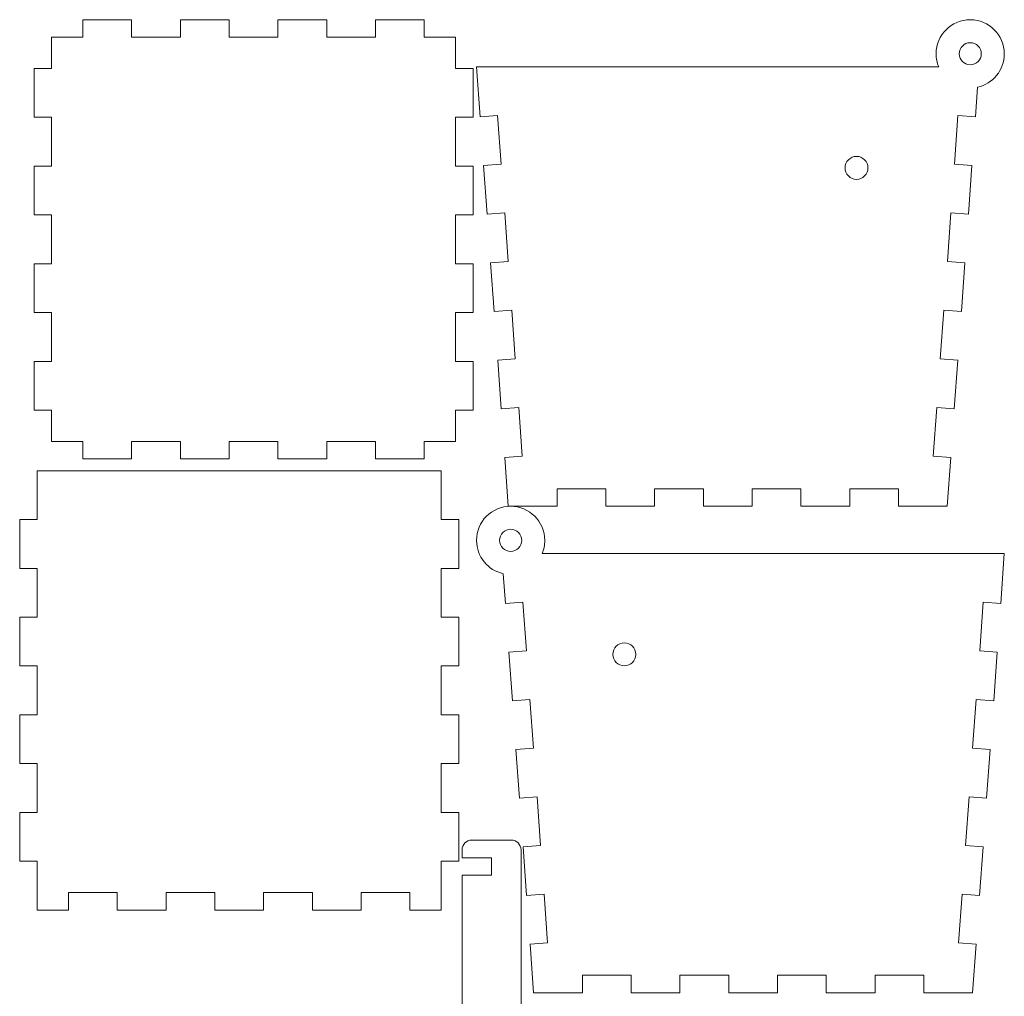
# Model space of a CAD drawing. Header units: centimetres. Extents: x -16.8 to 16.8, y -37.1 to 37.1.
# Tile 4 of 4: x -16.8 to 16.8, y 3.8 to 37.1. Entities that reach past the tile are written whole.
import ezdxf

# ---------------------------------------------------------------- set-up
doc = ezdxf.new("R2010")
doc.units = ezdxf.units.CM
doc.header["$MEASUREMENT"] = 0
doc.layers.add('layer 1', color=7, linetype='Continuous')

msp = doc.modelspace()

# ---------------------------------------------------------------- linework, layer by layer
at = {"layer": 'layer 1', "color": 242, "lineweight": 9}
for points, knots in [([(-1.92925, 28.79367), (-1.92925, 28.79367), (-1.32925, 28.79367), (-1.32925, 28.79367), (-1.32925, 28.79367), (-1.32925, 28.79367), (-1.32925, 27.12701), (-1.32925, 27.12701), (-1.32925, 27.12701), (-1.32925, 27.12701), (-1.92925, 27.12701), (-1.92925, 27.12701), (-1.92925, 27.12701), (-1.92925, 27.12701), (-1.92925, 25.46034), (-1.92925, 25.46034), (-1.92925, 25.46034), (-1.92925, 25.46034), (-1.32925, 25.46034), (-1.32925, 25.46034), (-1.32925, 25.46034), (-1.32925, 25.46034), (-1.32925, 23.79366), (-1.32925, 23.79366), (-1.32925, 23.79366), (-1.32925, 23.79366), (-1.92925, 23.79366), (-1.92925, 23.79366), (-1.92925, 23.79366), (-1.92925, 23.79366), (-1.92925, 22.72698), (-1.92925, 22.72698), (-1.92925, 22.72698), (-1.92925, 22.72698), (-2.99591, 22.72698), (-2.99591, 22.72698), (-2.99591, 22.72698), (-2.99591, 22.72698), (-2.99591, 22.12698), (-2.99591, 22.12698), (-2.99591, 22.12698), (-2.99591, 22.12698), (-4.66258, 22.12698), (-4.66258, 22.12698), (-4.66258, 22.12698), (-4.66258, 22.12698), (-4.66258, 22.72698), (-4.66258, 22.72698), (-4.66258, 22.72698), (-4.66258, 22.72698), (-6.32924, 22.72698), (-6.32924, 22.72698), (-6.32924, 22.72698), (-6.32924, 22.72698), (-6.32924, 22.12698), (-6.32924, 22.12698), (-6.32924, 22.12698), (-6.32924, 22.12698), (-7.99591, 22.12698), (-7.99591, 22.12698), (-7.99591, 22.12698), (-7.99591, 22.12698), (-7.99591, 22.72698), (-7.99591, 22.72698), (-7.99591, 22.72698), (-7.99591, 22.72698), (-9.66259, 22.72698), (-9.66259, 22.72698), (-9.66259, 22.72698), (-9.66259, 22.72698), (-9.66259, 22.12698), (-9.66259, 22.12698), (-9.66259, 22.12698), (-9.66259, 22.12698), (-11.32925, 22.12698), (-11.32925, 22.12698), (-11.32925, 22.12698), (-11.32925, 22.12698), (-11.32925, 22.72698), (-11.32925, 22.72698), (-11.32925, 22.72698), (-11.32925, 22.72698), (-12.99591, 22.72698), (-12.99591, 22.72698), (-12.99591, 22.72698), (-12.99591, 22.72698), (-12.99591, 22.12698), (-12.99591, 22.12698), (-12.99591, 22.12698), (-12.99591, 22.12698), (-14.66258, 22.12698), (-14.66258, 22.12698), (-14.66258, 22.12698), (-14.66258, 22.12698), (-14.66258, 22.72698), (-14.66258, 22.72698), (-14.66258, 22.72698), (-14.66258, 22.72698), (-15.72924, 22.72698), (-15.72924, 22.72698), (-15.72924, 22.72698), (-15.72924, 22.72698), (-15.72924, 23.79366), (-15.72924, 23.79366), (-15.72924, 23.79366), (-15.72924, 23.79366), (-16.32924, 23.79366), (-16.32924, 23.79366), (-16.32924, 23.79366), (-16.32924, 23.79366), (-16.32924, 25.46034), (-16.32924, 25.46034), (-16.32924, 25.46034), (-16.32924, 25.46034), (-15.72924, 25.46034), (-15.72924, 25.46034), (-15.72924, 25.46034), (-15.72924, 25.46034), (-15.72924, 27.12701), (-15.72924, 27.12701), (-15.72924, 27.12701), (-15.72924, 27.12701), (-16.32924, 27.12701), (-16.32924, 27.12701), (-16.32924, 27.12701), (-16.32924, 27.12701), (-16.32924, 28.79367), (-16.32924, 28.79367), (-16.32924, 28.79367), (-16.32924, 28.79367), (-15.72924, 28.79367), (-15.72924, 28.79367), (-15.72924, 28.79367), (-15.72924, 28.79367), (-15.72924, 30.46034), (-15.72924, 30.46034), (-15.72924, 30.46034), (-15.72924, 30.46034), (-16.32924, 30.46034), (-16.32924, 30.46034), (-16.32924, 30.46034), (-16.32924, 30.46034), (-16.32924, 32.127), (-16.32924, 32.127), (-16.32924, 32.127), (-16.32924, 32.127), (-15.72924, 32.127), (-15.72924, 32.127), (-15.72924, 32.127), (-15.72924, 32.127), (-15.72924, 33.79365), (-15.72924, 33.79365), (-15.72924, 33.79365), (-15.72924, 33.79365), (-16.32924, 33.79365), (-16.32924, 33.79365), (-16.32924, 33.79365), (-16.32924, 33.79365), (-16.32924, 35.46032), (-16.32924, 35.46032), (-16.32924, 35.46032), (-16.32924, 35.46032), (-15.72924, 35.46032), (-15.72924, 35.46032), (-15.72924, 35.46032), (-15.72924, 35.46032), (-15.72924, 36.52701), (-15.72924, 36.52701), (-15.72924, 36.52701), (-15.72924, 36.52701), (-14.66258, 36.52701), (-14.66258, 36.52701), (-14.66258, 36.52701), (-14.66258, 36.52701), (-14.66258, 37.12698), (-14.66258, 37.12698), (-14.66258, 37.12698), (-14.66258, 37.12698), (-12.99591, 37.12698), (-12.99591, 37.12698), (-12.99591, 37.12698), (-12.99591, 37.12698), (-12.99591, 36.52701), (-12.99591, 36.52701), (-12.99591, 36.52701), (-12.99591, 36.52701), (-11.32925, 36.52701), (-11.32925, 36.52701), (-11.32925, 36.52701), (-11.32925, 36.52701), (-11.32925, 37.12698), (-11.32925, 37.12698), (-11.32925, 37.12698), (-11.32925, 37.12698), (-9.66259, 37.12698), (-9.66259, 37.12698), (-9.66259, 37.12698), (-9.66259, 37.12698), (-9.66259, 36.52701), (-9.66259, 36.52701), (-9.66259, 36.52701), (-9.66259, 36.52701), (-7.99591, 36.52701), (-7.99591, 36.52701), (-7.99591, 36.52701), (-7.99591, 36.52701), (-7.99591, 37.12698), (-7.99591, 37.12698), (-7.99591, 37.12698), (-7.99591, 37.12698), (-6.32924, 37.12698), (-6.32924, 37.12698), (-6.32924, 37.12698), (-6.32924, 37.12698), (-6.32924, 36.52701), (-6.32924, 36.52701), (-6.32924, 36.52701), (-6.32924, 36.52701), (-4.66258, 36.52701), (-4.66258, 36.52701), (-4.66258, 36.52701), (-4.66258, 36.52701), (-4.66258, 37.12698), (-4.66258, 37.12698), (-4.66258, 37.12698), (-4.66258, 37.12698), (-2.99591, 37.12698), (-2.99591, 37.12698), (-2.99591, 37.12698), (-2.99591, 37.12698), (-2.99591, 36.52701), (-2.99591, 36.52701), (-2.99591, 36.52701), (-2.99591, 36.52701), (-1.92925, 36.52701), (-1.92925, 36.52701), (-1.92925, 36.52701), (-1.92925, 36.52701), (-1.92925, 35.46032), (-1.92925, 35.46032), (-1.92925, 35.46032), (-1.92925, 35.46032), (-1.32925, 35.46032), (-1.32925, 35.46032), (-1.32925, 35.46032), (-1.32925, 35.46032), (-1.32925, 33.79365), (-1.32925, 33.79365), (-1.32925, 33.79365), (-1.32925, 33.79365), (-1.92925, 33.79365), (-1.92925, 33.79365), (-1.92925, 33.79365), (-1.92925, 33.79365), (-1.92925, 32.127), (-1.92925, 32.127), (-1.92925, 32.127), (-1.92925, 32.127), (-1.32925, 32.127), (-1.32925, 32.127), (-1.32925, 32.127), (-1.32925, 32.127), (-1.32925, 30.46034), (-1.32925, 30.46034), (-1.32925, 30.46034), (-1.32925, 30.46034), (-1.92925, 30.46034), (-1.92925, 30.46034), (-1.92925, 30.46034), (-1.92925, 30.46034), (-1.92925, 28.79367), (-1.92925, 28.79367)], [0, 0, 0, 0, 0.01449275, 0.01449275, 0.01449275, 0.01449275, 0.02898551, 0.02898551, 0.02898551, 0.02898551, 0.04347826, 0.04347826, 0.04347826, 0.04347826, 0.05797101, 0.05797101, 0.05797101, 0.05797101, 0.07246377, 0.07246377, 0.07246377, 0.07246377, 0.08695652, 0.08695652, 0.08695652, 0.08695652, 0.10144928, 0.10144928, 0.10144928, 0.10144928, 0.11594203, 0.11594203, 0.11594203, 0.11594203, 0.13043478, 0.13043478, 0.13043478, 0.13043478, 0.14492754, 0.14492754, 0.14492754, 0.14492754, 0.15942029, 0.15942029, 0.15942029, 0.15942029, 0.17391304, 0.17391304, 0.17391304, 0.17391304, 0.1884058, 0.1884058, 0.1884058, 0.1884058, 0.20289855, 0.20289855, 0.20289855, 0.20289855, 0.2173913, 0.2173913, 0.2173913, 0.2173913, 0.23188406, 0.23188406, 0.23188406, 0.23188406, 0.24637681, 0.24637681, 0.24637681, 0.24637681, 0.26086957, 0.26086957, 0.26086957, 0.26086957, 0.27536232, 0.27536232, 0.27536232, 0.27536232, 0.28985507, 0.28985507, 0.28985507, 0.28985507, 0.30434783, 0.30434783, 0.30434783, 0.30434783, 0.31884058, 0.31884058, 0.31884058, 0.31884058, 0.33333333, 0.33333333, 0.33333333, 0.33333333, 0.34782609, 0.34782609, 0.34782609, 0.34782609, 0.36231884, 0.36231884, 0.36231884, 0.36231884, 0.37681159, 0.37681159, 0.37681159, 0.37681159, 0.39130435, 0.39130435, 0.39130435, 0.39130435, 0.4057971, 0.4057971, 0.4057971, 0.4057971, 0.42028986, 0.42028986, 0.42028986, 0.42028986, 0.43478261, 0.43478261, 0.43478261, 0.43478261, 0.44927536, 0.44927536, 0.44927536, 0.44927536, 0.46376812, 0.46376812, 0.46376812, 0.46376812, 0.47826087, 0.47826087, 0.47826087, 0.47826087, 0.49275362, 0.49275362, 0.49275362, 0.49275362, 0.50724638, 0.50724638, 0.50724638, 0.50724638, 0.52173913, 0.52173913, 0.52173913, 0.52173913, 0.53623188, 0.53623188, 0.53623188, 0.53623188, 0.55072464, 0.55072464, 0.55072464, 0.55072464, 0.56521739, 0.56521739, 0.56521739, 0.56521739, 0.57971014, 0.57971014, 0.57971014, 0.57971014, 0.5942029, 0.5942029, 0.5942029, 0.5942029, 0.60869565, 0.60869565, 0.60869565, 0.60869565, 0.62318841, 0.62318841, 0.62318841, 0.62318841, 0.63768116, 0.63768116, 0.63768116, 0.63768116, 0.65217391, 0.65217391, 0.65217391, 0.65217391, 0.66666667, 0.66666667, 0.66666667, 0.66666667, 0.68115942, 0.68115942, 0.68115942, 0.68115942, 0.69565217, 0.69565217, 0.69565217, 0.69565217, 0.71014493, 0.71014493, 0.71014493, 0.71014493, 0.72463768, 0.72463768, 0.72463768, 0.72463768, 0.73913043, 0.73913043, 0.73913043, 0.73913043, 0.75362319, 0.75362319, 0.75362319, 0.75362319, 0.76811594, 0.76811594, 0.76811594, 0.76811594, 0.7826087, 0.7826087, 0.7826087, 0.7826087, 0.79710145, 0.79710145, 0.79710145, 0.79710145, 0.8115942, 0.8115942, 0.8115942, 0.8115942, 0.82608696, 0.82608696, 0.82608696, 0.82608696, 0.84057971, 0.84057971, 0.84057971, 0.84057971, 0.85507246, 0.85507246, 0.85507246, 0.85507246, 0.86956522, 0.86956522, 0.86956522, 0.86956522, 0.88405797, 0.88405797, 0.88405797, 0.88405797, 0.89855072, 0.89855072, 0.89855072, 0.89855072, 0.91304348, 0.91304348, 0.91304348, 0.91304348, 0.92753623, 0.92753623, 0.92753623, 0.92753623, 0.94202899, 0.94202899, 0.94202899, 0.94202899, 0.95652174, 0.95652174, 0.95652174, 0.95652174, 0.97101449, 0.97101449, 0.97101449, 0.97101449, 1, 1, 1, 1]), ([(15.90489, 34.82396), (15.90489, 34.82396), (15.8319, 33.81063), (15.8319, 33.81063), (15.8319, 33.81063), (15.8319, 33.81063), (15.23346, 33.85385), (15.23346, 33.85385), (15.23346, 33.85385), (15.23346, 33.85385), (15.1134, 32.19152), (15.1134, 32.19152), (15.1134, 32.19152), (15.1134, 32.19152), (15.71184, 32.14829), (15.71184, 32.14829), (15.71184, 32.14829), (15.71184, 32.14829), (15.59178, 30.48596), (15.59178, 30.48596), (15.59178, 30.48596), (15.59178, 30.48596), (14.99334, 30.52916), (14.99334, 30.52916), (14.99334, 30.52916), (14.99334, 30.52916), (14.8733, 28.86684), (14.8733, 28.86684), (14.8733, 28.86684), (14.8733, 28.86684), (15.47174, 28.82363), (15.47174, 28.82363), (15.47174, 28.82363), (15.47174, 28.82363), (15.35168, 27.16128), (15.35168, 27.16128), (15.35168, 27.16128), (15.35168, 27.16128), (14.75324, 27.20451), (14.75324, 27.20451), (14.75324, 27.20451), (14.75324, 27.20451), (14.63318, 25.54217), (14.63318, 25.54217), (14.63318, 25.54217), (14.63318, 25.54217), (15.23162, 25.49895), (15.23162, 25.49895), (15.23162, 25.49895), (15.23162, 25.49895), (15.11154, 23.83662), (15.11154, 23.83662), (15.11154, 23.83662), (15.11154, 23.83662), (14.51312, 23.87984), (14.51312, 23.87984), (14.51312, 23.87984), (14.51312, 23.87984), (14.39307, 22.21749), (14.39307, 22.21749), (14.39307, 22.21749), (14.39307, 22.21749), (14.99151, 22.17426), (14.99151, 22.17426), (14.99151, 22.17426), (14.99151, 22.17426), (14.87145, 20.51195), (14.87145, 20.51195), (14.87145, 20.51195), (14.87145, 20.51195), (14.27145, 20.51195), (14.27145, 20.51195), (14.27145, 20.51195), (14.27145, 20.51195), (13.20479, 20.51195), (13.20479, 20.51195), (13.20479, 20.51195), (13.20479, 20.51195), (13.20479, 21.11195), (13.20479, 21.11195), (13.20479, 21.11195), (13.20479, 21.11195), (11.53812, 21.11195), (11.53812, 21.11195), (11.53812, 21.11195), (11.53812, 21.11195), (11.53812, 20.51195), (11.53812, 20.51195), (11.53812, 20.51195), (11.53812, 20.51195), (9.87146, 20.51195), (9.87146, 20.51195), (9.87146, 20.51195), (9.87146, 20.51195), (9.87146, 21.11195), (9.87146, 21.11195), (9.87146, 21.11195), (9.87146, 21.11195), (8.20479, 21.11195), (8.20479, 21.11195), (8.20479, 21.11195), (8.20479, 21.11195), (8.20479, 20.51195), (8.20479, 20.51195), (8.20479, 20.51195), (8.20479, 20.51195), (6.53811, 20.51195), (6.53811, 20.51195), (6.53811, 20.51195), (6.53811, 20.51195), (6.53811, 21.11195), (6.53811, 21.11195), (6.53811, 21.11195), (6.53811, 21.11195), (4.87145, 21.11195), (4.87145, 21.11195), (4.87145, 21.11195), (4.87145, 21.11195), (4.87145, 20.51195), (4.87145, 20.51195), (4.87145, 20.51195), (4.87145, 20.51195), (3.20478, 20.51195), (3.20478, 20.51195), (3.20478, 20.51195), (3.20478, 20.51195), (3.20478, 21.11195), (3.20478, 21.11195), (3.20478, 21.11195), (3.20478, 21.11195), (1.53812, 21.11195), (1.53812, 21.11195), (1.53812, 21.11195), (1.53812, 21.11195), (1.53812, 20.51195), (1.53812, 20.51195), (1.53812, 20.51195), (1.53812, 20.51195), (0.47145, 20.51195), (0.47145, 20.51195), (0.47145, 20.51195), (0.47145, 20.51195), (-0.12855, 20.51195), (-0.12855, 20.51195), (-0.12855, 20.51195), (-0.12855, 20.51195), (-0.24861, 22.17426), (-0.24861, 22.17426), (-0.24861, 22.17426), (-0.24861, 22.17426), (0.34983, 22.21749), (0.34983, 22.21749), (0.34983, 22.21749), (0.34983, 22.21749), (0.22979, 23.87984), (0.22979, 23.87984), (0.22979, 23.87984), (0.22979, 23.87984), (-0.36864, 23.83662), (-0.36864, 23.83662), (-0.36864, 23.83662), (-0.36864, 23.83662), (-0.48872, 25.49895), (-0.48872, 25.49895), (-0.48872, 25.49895), (-0.48872, 25.49895), (0.10973, 25.54217), (0.10973, 25.54217), (0.10973, 25.54217), (0.10973, 25.54217), (-0.01034, 27.20451), (-0.01034, 27.20451), (-0.01034, 27.20451), (-0.01034, 27.20451), (-0.60878, 27.16128), (-0.60878, 27.16128), (-0.60878, 27.16128), (-0.60878, 27.16128), (-0.72884, 28.82363), (-0.72884, 28.82363), (-0.72884, 28.82363), (-0.72884, 28.82363), (-0.1304, 28.86684), (-0.1304, 28.86684), (-0.1304, 28.86684), (-0.1304, 28.86684), (-0.25044, 30.52916), (-0.25044, 30.52916), (-0.25044, 30.52916), (-0.25044, 30.52916), (-0.84888, 30.48596), (-0.84888, 30.48596), (-0.84888, 30.48596), (-0.84888, 30.48596), (-0.96894, 32.14829), (-0.96894, 32.14829), (-0.96894, 32.14829), (-0.96894, 32.14829), (-0.3705, 32.19152), (-0.3705, 32.19152), (-0.3705, 32.19152), (-0.3705, 32.19152), (-0.49056, 33.85385), (-0.49056, 33.85385), (-0.49056, 33.85385), (-0.49056, 33.85385), (-1.089, 33.81063), (-1.089, 33.81063), (-1.089, 33.81063), (-1.089, 33.81063), (-1.21154, 35.51193), (-1.21154, 35.51193), (-1.21154, 35.51193), (-1.21154, 35.51193), (-0.12855, 35.51193), (-0.12855, 35.51193), (-0.12855, 35.51193), (-0.12855, 35.51193), (14.57952, 35.51193), (14.57952, 35.51193), (14.57952, 35.51193), (14.52149, 35.65038), (14.48939, 35.80241), (14.48939, 35.96193), (14.48939, 35.96193), (14.48939, 36.60537), (15.011, 37.12698), (15.65444, 37.12698), (15.65444, 37.12698), (16.29788, 37.12698), (16.81949, 36.60537), (16.81949, 35.96193), (16.81949, 35.96193), (16.81949, 35.40447), (16.42794, 34.93856), (15.90489, 34.82396)], [0, 0, 0, 0, 0.01666667, 0.01666667, 0.01666667, 0.01666667, 0.03333333, 0.03333333, 0.03333333, 0.03333333, 0.05, 0.05, 0.05, 0.05, 0.06666667, 0.06666667, 0.06666667, 0.06666667, 0.08333333, 0.08333333, 0.08333333, 0.08333333, 0.1, 0.1, 0.1, 0.1, 0.11666667, 0.11666667, 0.11666667, 0.11666667, 0.13333333, 0.13333333, 0.13333333, 0.13333333, 0.15, 0.15, 0.15, 0.15, 0.16666667, 0.16666667, 0.16666667, 0.16666667, 0.18333333, 0.18333333, 0.18333333, 0.18333333, 0.2, 0.2, 0.2, 0.2, 0.21666667, 0.21666667, 0.21666667, 0.21666667, 0.23333333, 0.23333333, 0.23333333, 0.23333333, 0.25, 0.25, 0.25, 0.25, 0.26666667, 0.26666667, 0.26666667, 0.26666667, 0.28333333, 0.28333333, 0.28333333, 0.28333333, 0.3, 0.3, 0.3, 0.3, 0.31666667, 0.31666667, 0.31666667, 0.31666667, 0.33333333, 0.33333333, 0.33333333, 0.33333333, 0.35, 0.35, 0.35, 0.35, 0.36666667, 0.36666667, 0.36666667, 0.36666667, 0.38333333, 0.38333333, 0.38333333, 0.38333333, 0.4, 0.4, 0.4, 0.4, 0.41666667, 0.41666667, 0.41666667, 0.41666667, 0.43333333, 0.43333333, 0.43333333, 0.43333333, 0.45, 0.45, 0.45, 0.45, 0.46666667, 0.46666667, 0.46666667, 0.46666667, 0.48333333, 0.48333333, 0.48333333, 0.48333333, 0.5, 0.5, 0.5, 0.5, 0.51666667, 0.51666667, 0.51666667, 0.51666667, 0.53333333, 0.53333333, 0.53333333, 0.53333333, 0.55, 0.55, 0.55, 0.55, 0.56666667, 0.56666667, 0.56666667, 0.56666667, 0.58333333, 0.58333333, 0.58333333, 0.58333333, 0.6, 0.6, 0.6, 0.6, 0.61666667, 0.61666667, 0.61666667, 0.61666667, 0.63333333, 0.63333333, 0.63333333, 0.63333333, 0.65, 0.65, 0.65, 0.65, 0.66666667, 0.66666667, 0.66666667, 0.66666667, 0.68333333, 0.68333333, 0.68333333, 0.68333333, 0.7, 0.7, 0.7, 0.7, 0.71666667, 0.71666667, 0.71666667, 0.71666667, 0.73333333, 0.73333333, 0.73333333, 0.73333333, 0.75, 0.75, 0.75, 0.75, 0.76666667, 0.76666667, 0.76666667, 0.76666667, 0.78333333, 0.78333333, 0.78333333, 0.78333333, 0.8, 0.8, 0.8, 0.8, 0.81666667, 0.81666667, 0.81666667, 0.81666667, 0.83333333, 0.83333333, 0.83333333, 0.83333333, 0.85, 0.85, 0.85, 0.85, 0.86666667, 0.86666667, 0.86666667, 0.86666667, 0.88333333, 0.88333333, 0.88333333, 0.88333333, 0.9, 0.9, 0.9, 0.9, 0.91666667, 0.91666667, 0.91666667, 0.91666667, 0.93333333, 0.93333333, 0.93333333, 0.93333333, 0.95, 0.95, 0.95, 0.95, 0.96666667, 0.96666667, 0.96666667, 0.96666667, 1, 1, 1, 1]), ([(15.65444, 36.33917), (15.4461, 36.33917), (15.2772, 36.17027), (15.2772, 35.96193), (15.2772, 35.96193), (15.2772, 35.7536), (15.4461, 35.5847), (15.65444, 35.5847), (15.65444, 35.5847), (15.86277, 35.5847), (16.03167, 35.7536), (16.03167, 35.96193), (16.03167, 35.96193), (16.03167, 36.17027), (15.86277, 36.33917), (15.65444, 36.33917)], [0, 0, 0, 0, 0.2, 0.2, 0.2, 0.2, 0.4, 0.4, 0.4, 0.4, 0.6, 0.6, 0.6, 0.6, 1, 1, 1, 1]), ([(11.76969, 32.45942), (11.55326, 32.45942), (11.37779, 32.28395), (11.37779, 32.06751), (11.37779, 32.06751), (11.37779, 31.85108), (11.55326, 31.67561), (11.76969, 31.67561), (11.76969, 31.67561), (11.98613, 31.67561), (12.1616, 31.85108), (12.1616, 32.06751), (12.1616, 32.06751), (12.1616, 32.28395), (11.98613, 32.45942), (11.76969, 32.45942)], [0, 0, 0, 0, 0.2, 0.2, 0.2, 0.2, 0.4, 0.4, 0.4, 0.4, 0.6, 0.6, 0.6, 0.6, 1, 1, 1, 1]), ([(-2.41946, 21.72306), (-2.41946, 21.72306), (-2.41946, 20.05638), (-2.41946, 20.05638), (-2.41946, 20.05638), (-2.41946, 20.05638), (-1.81947, 20.05638), (-1.81947, 20.05638), (-1.81947, 20.05638), (-1.81947, 20.05638), (-1.81947, 18.38972), (-1.81947, 18.38972), (-1.81947, 18.38972), (-1.81947, 18.38972), (-2.41946, 18.38972), (-2.41946, 18.38972), (-2.41946, 18.38972), (-2.41946, 18.38972), (-2.41946, 16.72305), (-2.41946, 16.72305), (-2.41946, 16.72305), (-2.41946, 16.72305), (-1.81947, 16.72305), (-1.81947, 16.72305), (-1.81947, 16.72305), (-1.81947, 16.72305), (-1.81947, 15.05639), (-1.81947, 15.05639), (-1.81947, 15.05639), (-1.81947, 15.05639), (-2.41946, 15.05639), (-2.41946, 15.05639), (-2.41946, 15.05639), (-2.41946, 15.05639), (-2.41946, 13.38972), (-2.41946, 13.38972), (-2.41946, 13.38972), (-2.41946, 13.38972), (-1.81947, 13.38972), (-1.81947, 13.38972), (-1.81947, 13.38972), (-1.81947, 13.38972), (-1.81947, 11.72306), (-1.81947, 11.72306), (-1.81947, 11.72306), (-1.81947, 11.72306), (-2.41946, 11.72306), (-2.41946, 11.72306), (-2.41946, 11.72306), (-2.41946, 11.72306), (-2.41946, 10.05639), (-2.41946, 10.05639), (-2.41946, 10.05639), (-2.41946, 10.05639), (-1.81947, 10.05639), (-1.81947, 10.05639), (-1.81947, 10.05639), (-1.81947, 10.05639), (-1.81947, 8.38973), (-1.81947, 8.38973), (-1.81947, 8.38973), (-1.81947, 8.38973), (-2.41946, 8.38973), (-2.41946, 8.38973), (-2.41946, 8.38973), (-2.41946, 8.38973), (-2.41946, 6.72306), (-2.41946, 6.72306), (-2.41946, 6.72306), (-2.41946, 6.72306), (-2.65283, 6.72306), (-2.65283, 6.72306), (-2.65283, 6.72306), (-2.65283, 6.72306), (-3.48612, 6.72306), (-3.48612, 6.72306), (-3.48612, 6.72306), (-3.48612, 6.72306), (-3.48615, 6.72306), (-3.48615, 6.72306), (-3.48615, 6.72306), (-3.48615, 6.72306), (-3.48615, 7.32306), (-3.48615, 7.32306), (-3.48615, 7.32306), (-3.48615, 7.32306), (-5.15279, 7.32306), (-5.15279, 7.32306), (-5.15279, 7.32306), (-5.15279, 7.32306), (-5.15279, 6.72306), (-5.15279, 6.72306), (-5.15279, 6.72306), (-5.15279, 6.72306), (-5.15282, 6.72306), (-5.15282, 6.72306), (-5.15282, 6.72306), (-5.15282, 6.72306), (-6.81945, 6.72306), (-6.81945, 6.72306), (-6.81945, 6.72306), (-6.81945, 6.72306), (-6.81948, 6.72306), (-6.81948, 6.72306), (-6.81948, 6.72306), (-6.81948, 6.72306), (-6.81948, 7.32306), (-6.81948, 7.32306), (-6.81948, 7.32306), (-6.81948, 7.32306), (-8.48612, 7.32306), (-8.48612, 7.32306), (-8.48612, 7.32306), (-8.48612, 7.32306), (-8.48612, 6.72306), (-8.48612, 6.72306), (-8.48612, 6.72306), (-8.48612, 6.72306), (-8.48615, 6.72306), (-8.48615, 6.72306), (-8.48615, 6.72306), (-8.48615, 6.72306), (-10.1528, 6.72306), (-10.1528, 6.72306), (-10.1528, 6.72306), (-10.1528, 6.72306), (-10.15283, 6.72306), (-10.15283, 6.72306), (-10.15283, 6.72306), (-10.15283, 6.72306), (-10.15283, 7.32306), (-10.15283, 7.32306), (-10.15283, 7.32306), (-10.15283, 7.32306), (-11.81946, 7.32306), (-11.81946, 7.32306), (-11.81946, 7.32306), (-11.81946, 7.32306), (-11.81946, 6.72306), (-11.81946, 6.72306), (-11.81946, 6.72306), (-11.81946, 6.72306), (-11.81949, 6.72306), (-11.81949, 6.72306), (-11.81949, 6.72306), (-11.81949, 6.72306), (-13.48613, 6.72306), (-13.48613, 6.72306), (-13.48613, 6.72306), (-13.48613, 6.72306), (-13.48616, 6.72306), (-13.48616, 6.72306), (-13.48616, 6.72306), (-13.48616, 6.72306), (-13.48616, 7.32306), (-13.48616, 7.32306), (-13.48616, 7.32306), (-13.48616, 7.32306), (-15.15279, 7.32306), (-15.15279, 7.32306), (-15.15279, 7.32306), (-15.15279, 7.32306), (-15.15279, 6.72306), (-15.15279, 6.72306), (-15.15279, 6.72306), (-15.15279, 6.72306), (-15.15282, 6.72306), (-15.15282, 6.72306), (-15.15282, 6.72306), (-15.15282, 6.72306), (-15.68616, 6.72306), (-15.68616, 6.72306), (-15.68616, 6.72306), (-15.68616, 6.72306), (-16.21949, 6.72306), (-16.21949, 6.72306), (-16.21949, 6.72306), (-16.21949, 6.72306), (-16.21949, 8.38973), (-16.21949, 8.38973), (-16.21949, 8.38973), (-16.21949, 8.38973), (-16.81947, 8.38973), (-16.81947, 8.38973), (-16.81947, 8.38973), (-16.81947, 8.38973), (-16.81947, 10.05639), (-16.81947, 10.05639), (-16.81947, 10.05639), (-16.81947, 10.05639), (-16.21949, 10.05639), (-16.21949, 10.05639), (-16.21949, 10.05639), (-16.21949, 10.05639), (-16.21949, 11.72306), (-16.21949, 11.72306), (-16.21949, 11.72306), (-16.21949, 11.72306), (-16.81947, 11.72306), (-16.81947, 11.72306), (-16.81947, 11.72306), (-16.81947, 11.72306), (-16.81947, 13.38972), (-16.81947, 13.38972), (-16.81947, 13.38972), (-16.81947, 13.38972), (-16.21949, 13.38972), (-16.21949, 13.38972), (-16.21949, 13.38972), (-16.21949, 13.38972), (-16.21949, 15.05639), (-16.21949, 15.05639), (-16.21949, 15.05639), (-16.21949, 15.05639), (-16.81947, 15.05639), (-16.81947, 15.05639), (-16.81947, 15.05639), (-16.81947, 15.05639), (-16.81947, 16.72305), (-16.81947, 16.72305), (-16.81947, 16.72305), (-16.81947, 16.72305), (-16.21949, 16.72305), (-16.21949, 16.72305), (-16.21949, 16.72305), (-16.21949, 16.72305), (-16.21949, 18.38972), (-16.21949, 18.38972), (-16.21949, 18.38972), (-16.21949, 18.38972), (-16.81947, 18.38972), (-16.81947, 18.38972), (-16.81947, 18.38972), (-16.81947, 18.38972), (-16.81947, 20.05638), (-16.81947, 20.05638), (-16.81947, 20.05638), (-16.81947, 20.05638), (-16.21949, 20.05638), (-16.21949, 20.05638), (-16.21949, 20.05638), (-16.21949, 20.05638), (-16.21949, 21.72306), (-16.21949, 21.72306), (-16.21949, 21.72306), (-11.54493, 21.72306), (-7.22534, 21.72306), (-2.65283, 21.72306), (-2.65283, 21.72306), (-2.65283, 21.72306), (-2.41946, 21.72306), (-2.41946, 21.72306)], [0, 0, 0, 0, 0.015625, 0.015625, 0.015625, 0.015625, 0.03125, 0.03125, 0.03125, 0.03125, 0.046875, 0.046875, 0.046875, 0.046875, 0.0625, 0.0625, 0.0625, 0.0625, 0.078125, 0.078125, 0.078125, 0.078125, 0.09375, 0.09375, 0.09375, 0.09375, 0.109375, 0.109375, 0.109375, 0.109375, 0.125, 0.125, 0.125, 0.125, 0.140625, 0.140625, 0.140625, 0.140625, 0.15625, 0.15625, 0.15625, 0.15625, 0.171875, 0.171875, 0.171875, 0.171875, 0.1875, 0.1875, 0.1875, 0.1875, 0.203125, 0.203125, 0.203125, 0.203125, 0.21875, 0.21875, 0.21875, 0.21875, 0.234375, 0.234375, 0.234375, 0.234375, 0.25, 0.25, 0.25, 0.25, 0.265625, 0.265625, 0.265625, 0.265625, 0.28125, 0.28125, 0.28125, 0.28125, 0.296875, 0.296875, 0.296875, 0.296875, 0.3125, 0.3125, 0.3125, 0.3125, 0.328125, 0.328125, 0.328125, 0.328125, 0.34375, 0.34375, 0.34375, 0.34375, 0.359375, 0.359375, 0.359375, 0.359375, 0.375, 0.375, 0.375, 0.375, 0.390625, 0.390625, 0.390625, 0.390625, 0.40625, 0.40625, 0.40625, 0.40625, 0.421875, 0.421875, 0.421875, 0.421875, 0.4375, 0.4375, 0.4375, 0.4375, 0.453125, 0.453125, 0.453125, 0.453125, 0.46875, 0.46875, 0.46875, 0.46875, 0.484375, 0.484375, 0.484375, 0.484375, 0.5, 0.5, 0.5, 0.5, 0.515625, 0.515625, 0.515625, 0.515625, 0.53125, 0.53125, 0.53125, 0.53125, 0.546875, 0.546875, 0.546875, 0.546875, 0.5625, 0.5625, 0.5625, 0.5625, 0.578125, 0.578125, 0.578125, 0.578125, 0.59375, 0.59375, 0.59375, 0.59375, 0.609375, 0.609375, 0.609375, 0.609375, 0.625, 0.625, 0.625, 0.625, 0.640625, 0.640625, 0.640625, 0.640625, 0.65625, 0.65625, 0.65625, 0.65625, 0.671875, 0.671875, 0.671875, 0.671875, 0.6875, 0.6875, 0.6875, 0.6875, 0.703125, 0.703125, 0.703125, 0.703125, 0.71875, 0.71875, 0.71875, 0.71875, 0.734375, 0.734375, 0.734375, 0.734375, 0.75, 0.75, 0.75, 0.75, 0.765625, 0.765625, 0.765625, 0.765625, 0.78125, 0.78125, 0.78125, 0.78125, 0.796875, 0.796875, 0.796875, 0.796875, 0.8125, 0.8125, 0.8125, 0.8125, 0.828125, 0.828125, 0.828125, 0.828125, 0.84375, 0.84375, 0.84375, 0.84375, 0.859375, 0.859375, 0.859375, 0.859375, 0.875, 0.875, 0.875, 0.875, 0.890625, 0.890625, 0.890625, 0.890625, 0.90625, 0.90625, 0.90625, 0.90625, 0.921875, 0.921875, 0.921875, 0.921875, 0.9375, 0.9375, 0.9375, 0.9375, 0.953125, 0.953125, 0.953125, 0.953125, 0.96875, 0.96875, 0.96875, 0.96875, 1, 1, 1, 1]), ([(-0.29694, 18.20892), (-0.29694, 18.20892), (-0.22395, 17.1956), (-0.22395, 17.1956), (-0.22395, 17.1956), (-0.22395, 17.1956), (0.37449, 17.23881), (0.37449, 17.23881), (0.37449, 17.23881), (0.37449, 17.23881), (0.49455, 15.57648), (0.49455, 15.57648), (0.49455, 15.57648), (0.49455, 15.57648), (-0.10389, 15.53325), (-0.10389, 15.53325), (-0.10389, 15.53325), (-0.10389, 15.53325), (0.01617, 13.87092), (0.01617, 13.87092), (0.01617, 13.87092), (0.01617, 13.87092), (0.61461, 13.91412), (0.61461, 13.91412), (0.61461, 13.91412), (0.61461, 13.91412), (0.73466, 12.25181), (0.73466, 12.25181), (0.73466, 12.25181), (0.73466, 12.25181), (0.13622, 12.20859), (0.13622, 12.20859), (0.13622, 12.20859), (0.13622, 12.20859), (0.25628, 10.54625), (0.25628, 10.54625), (0.25628, 10.54625), (0.25628, 10.54625), (0.85472, 10.58948), (0.85472, 10.58948), (0.85472, 10.58948), (0.85472, 10.58948), (0.97478, 8.92713), (0.97478, 8.92713), (0.97478, 8.92713), (0.97478, 8.92713), (0.37634, 8.88392), (0.37634, 8.88392), (0.37634, 8.88392), (0.37634, 8.88392), (0.49641, 7.22159), (0.49641, 7.22159), (0.49641, 7.22159), (0.49641, 7.22159), (1.09484, 7.2648), (1.09484, 7.2648), (1.09484, 7.2648), (1.09484, 7.2648), (1.21488, 5.60246), (1.21488, 5.60246), (1.21488, 5.60246), (1.21488, 5.60246), (0.61644, 5.55923), (0.61644, 5.55923), (0.61644, 5.55923), (0.61644, 5.55923), (0.7365, 3.89691), (0.7365, 3.89691), (0.7365, 3.89691), (0.7365, 3.89691), (1.3365, 3.89691), (1.3365, 3.89691), (1.3365, 3.89691), (1.3365, 3.89691), (2.40317, 3.89691), (2.40317, 3.89691), (2.40317, 3.89691), (2.40317, 3.89691), (2.40317, 4.49691), (2.40317, 4.49691), (2.40317, 4.49691), (2.40317, 4.49691), (4.06983, 4.49691), (4.06983, 4.49691), (4.06983, 4.49691), (4.06983, 4.49691), (4.06983, 3.89691), (4.06983, 3.89691), (4.06983, 3.89691), (4.06983, 3.89691), (5.7365, 3.89691), (5.7365, 3.89691), (5.7365, 3.89691), (5.7365, 3.89691), (5.7365, 4.49691), (5.7365, 4.49691), (5.7365, 4.49691), (5.7365, 4.49691), (7.40316, 4.49691), (7.40316, 4.49691), (7.40316, 4.49691), (7.40316, 4.49691), (7.40316, 3.89691), (7.40316, 3.89691), (7.40316, 3.89691), (7.40316, 3.89691), (9.06984, 3.89691), (9.06984, 3.89691), (9.06984, 3.89691), (9.06984, 3.89691), (9.06984, 4.49691), (9.06984, 4.49691), (9.06984, 4.49691), (9.06984, 4.49691), (10.73651, 4.49691), (10.73651, 4.49691), (10.73651, 4.49691), (10.73651, 4.49691), (10.73651, 3.89691), (10.73651, 3.89691), (10.73651, 3.89691), (10.73651, 3.89691), (12.40317, 3.89691), (12.40317, 3.89691), (12.40317, 3.89691), (12.40317, 3.89691), (12.40317, 4.49691), (12.40317, 4.49691), (12.40317, 4.49691), (12.40317, 4.49691), (14.06984, 4.49691), (14.06984, 4.49691), (14.06984, 4.49691), (14.06984, 4.49691), (14.06984, 3.89691), (14.06984, 3.89691), (14.06984, 3.89691), (14.06984, 3.89691), (15.1365, 3.89691), (15.1365, 3.89691), (15.1365, 3.89691), (15.1365, 3.89691), (15.7365, 3.89691), (15.7365, 3.89691), (15.7365, 3.89691), (15.7365, 3.89691), (15.85656, 5.55923), (15.85656, 5.55923), (15.85656, 5.55923), (15.85656, 5.55923), (15.25812, 5.60246), (15.25812, 5.60246), (15.25812, 5.60246), (15.25812, 5.60246), (15.37817, 7.2648), (15.37817, 7.2648), (15.37817, 7.2648), (15.37817, 7.2648), (15.97659, 7.22159), (15.97659, 7.22159), (15.97659, 7.22159), (15.97659, 7.22159), (16.09667, 8.88392), (16.09667, 8.88392), (16.09667, 8.88392), (16.09667, 8.88392), (15.49823, 8.92713), (15.49823, 8.92713), (15.49823, 8.92713), (15.49823, 8.92713), (15.61829, 10.58948), (15.61829, 10.58948), (15.61829, 10.58948), (15.61829, 10.58948), (16.21673, 10.54625), (16.21673, 10.54625), (16.21673, 10.54625), (16.21673, 10.54625), (16.33679, 12.20859), (16.33679, 12.20859), (16.33679, 12.20859), (16.33679, 12.20859), (15.73835, 12.25181), (15.73835, 12.25181), (15.73835, 12.25181), (15.73835, 12.25181), (15.85839, 13.91412), (15.85839, 13.91412), (15.85839, 13.91412), (15.85839, 13.91412), (16.45683, 13.87092), (16.45683, 13.87092), (16.45683, 13.87092), (16.45683, 13.87092), (16.57689, 15.53325), (16.57689, 15.53325), (16.57689, 15.53325), (16.57689, 15.53325), (15.97845, 15.57648), (15.97845, 15.57648), (15.97845, 15.57648), (15.97845, 15.57648), (16.09851, 17.23881), (16.09851, 17.23881), (16.09851, 17.23881), (16.09851, 17.23881), (16.69695, 17.1956), (16.69695, 17.1956), (16.69695, 17.1956), (16.69695, 17.1956), (16.81949, 18.8969), (16.81949, 18.8969), (16.81949, 18.8969), (16.81949, 18.8969), (15.7365, 18.8969), (15.7365, 18.8969), (15.7365, 18.8969), (15.7365, 18.8969), (1.02843, 18.8969), (1.02843, 18.8969), (1.02843, 18.8969), (1.08647, 19.03535), (1.11857, 19.18737), (1.11857, 19.3469), (1.11857, 19.3469), (1.11857, 19.99034), (0.59696, 20.51195), (-0.04649, 20.51195), (-0.04649, 20.51195), (-0.68993, 20.51195), (-1.21154, 19.99034), (-1.21154, 19.3469), (-1.21154, 19.3469), (-1.21154, 18.78944), (-0.81999, 18.32352), (-0.29694, 18.20892)], [0, 0, 0, 0, 0.01666667, 0.01666667, 0.01666667, 0.01666667, 0.03333333, 0.03333333, 0.03333333, 0.03333333, 0.05, 0.05, 0.05, 0.05, 0.06666667, 0.06666667, 0.06666667, 0.06666667, 0.08333333, 0.08333333, 0.08333333, 0.08333333, 0.1, 0.1, 0.1, 0.1, 0.11666667, 0.11666667, 0.11666667, 0.11666667, 0.13333333, 0.13333333, 0.13333333, 0.13333333, 0.15, 0.15, 0.15, 0.15, 0.16666667, 0.16666667, 0.16666667, 0.16666667, 0.18333333, 0.18333333, 0.18333333, 0.18333333, 0.2, 0.2, 0.2, 0.2, 0.21666667, 0.21666667, 0.21666667, 0.21666667, 0.23333333, 0.23333333, 0.23333333, 0.23333333, 0.25, 0.25, 0.25, 0.25, 0.26666667, 0.26666667, 0.26666667, 0.26666667, 0.28333333, 0.28333333, 0.28333333, 0.28333333, 0.3, 0.3, 0.3, 0.3, 0.31666667, 0.31666667, 0.31666667, 0.31666667, 0.33333333, 0.33333333, 0.33333333, 0.33333333, 0.35, 0.35, 0.35, 0.35, 0.36666667, 0.36666667, 0.36666667, 0.36666667, 0.38333333, 0.38333333, 0.38333333, 0.38333333, 0.4, 0.4, 0.4, 0.4, 0.41666667, 0.41666667, 0.41666667, 0.41666667, 0.43333333, 0.43333333, 0.43333333, 0.43333333, 0.45, 0.45, 0.45, 0.45, 0.46666667, 0.46666667, 0.46666667, 0.46666667, 0.48333333, 0.48333333, 0.48333333, 0.48333333, 0.5, 0.5, 0.5, 0.5, 0.51666667, 0.51666667, 0.51666667, 0.51666667, 0.53333333, 0.53333333, 0.53333333, 0.53333333, 0.55, 0.55, 0.55, 0.55, 0.56666667, 0.56666667, 0.56666667, 0.56666667, 0.58333333, 0.58333333, 0.58333333, 0.58333333, 0.6, 0.6, 0.6, 0.6, 0.61666667, 0.61666667, 0.61666667, 0.61666667, 0.63333333, 0.63333333, 0.63333333, 0.63333333, 0.65, 0.65, 0.65, 0.65, 0.66666667, 0.66666667, 0.66666667, 0.66666667, 0.68333333, 0.68333333, 0.68333333, 0.68333333, 0.7, 0.7, 0.7, 0.7, 0.71666667, 0.71666667, 0.71666667, 0.71666667, 0.73333333, 0.73333333, 0.73333333, 0.73333333, 0.75, 0.75, 0.75, 0.75, 0.76666667, 0.76666667, 0.76666667, 0.76666667, 0.78333333, 0.78333333, 0.78333333, 0.78333333, 0.8, 0.8, 0.8, 0.8, 0.81666667, 0.81666667, 0.81666667, 0.81666667, 0.83333333, 0.83333333, 0.83333333, 0.83333333, 0.85, 0.85, 0.85, 0.85, 0.86666667, 0.86666667, 0.86666667, 0.86666667, 0.88333333, 0.88333333, 0.88333333, 0.88333333, 0.9, 0.9, 0.9, 0.9, 0.91666667, 0.91666667, 0.91666667, 0.91666667, 0.93333333, 0.93333333, 0.93333333, 0.93333333, 0.95, 0.95, 0.95, 0.95, 0.96666667, 0.96666667, 0.96666667, 0.96666667, 1, 1, 1, 1]), ([(-0.04649, 19.72413), (0.16185, 19.72413), (0.33075, 19.55523), (0.33075, 19.3469), (0.33075, 19.3469), (0.33075, 19.13856), (0.16185, 18.96966), (-0.04649, 18.96966), (-0.04649, 18.96966), (-0.25482, 18.96966), (-0.42372, 19.13856), (-0.42372, 19.3469), (-0.42372, 19.3469), (-0.42372, 19.55523), (-0.25482, 19.72413), (-0.04649, 19.72413)], [0, 0, 0, 0, 0.2, 0.2, 0.2, 0.2, 0.4, 0.4, 0.4, 0.4, 0.6, 0.6, 0.6, 0.6, 1, 1, 1, 1]), ([(3.83826, 15.84438), (4.0547, 15.84438), (4.23017, 15.66891), (4.23017, 15.45248), (4.23017, 15.45248), (4.23017, 15.23604), (4.0547, 15.06057), (3.83826, 15.06057), (3.83826, 15.06057), (3.62183, 15.06057), (3.44636, 15.23604), (3.44636, 15.45248), (3.44636, 15.45248), (3.44636, 15.66891), (3.62183, 15.84438), (3.83826, 15.84438)], [0, 0, 0, 0, 0.2, 0.2, 0.2, 0.2, 0.4, 0.4, 0.4, 0.4, 0.6, 0.6, 0.6, 0.6, 1, 1, 1, 1]), ([(-0.02534, 9.11081), (-0.02534, 9.11081), (-1.37423, 9.11081), (-1.37423, 9.11081), (-1.37423, 9.11081), (-1.55735, 9.11081), (-1.70717, 8.96127), (-1.70717, 8.77785), (-1.70717, 8.77785), (-1.70717, 8.77785), (-1.70717, 8.51081), (-1.70717, 8.51081), (-1.70717, 8.51081), (-1.70717, 8.51081), (-0.69978, 8.51081), (-0.69978, 8.51081), (-0.69978, 8.51081), (-0.69978, 8.51081), (-0.69978, 7.91081), (-0.69978, 7.91081), (-0.69978, 7.91081), (-0.69978, 7.91081), (-1.70717, 7.91081), (-1.70717, 7.91081), (-1.70717, 7.91081), (-1.70717, 7.91081), (-1.70717, -8.2892), (-1.70717, -8.2892), (-1.70717, -8.2892), (-1.70717, -8.2892), (-0.69978, -8.2892), (-0.69978, -8.2892), (-0.69978, -8.2892), (-0.69978, -8.2892), (-0.69978, -8.8892), (-0.69978, -8.8892), (-0.69978, -8.8892), (-0.69978, -8.8892), (-1.70717, -8.8892), (-1.70717, -8.8892), (-1.70717, -8.8892), (-1.70717, -8.8892), (-1.70717, -9.15623), (-1.70717, -9.15623), (-1.70717, -9.15623), (-1.70717, -9.33965), (-1.55735, -9.4892), (-1.37423, -9.4892), (-1.37423, -9.4892), (-1.37423, -9.4892), (-0.02534, -9.4892), (-0.02534, -9.4892), (-0.02534, -9.4892), (0.15779, -9.4892), (0.30761, -9.33965), (0.30761, -9.15623), (0.30761, -9.15623), (0.30761, -9.15623), (0.30761, 8.77785), (0.30761, 8.77785), (0.30761, 8.77785), (0.30761, 8.96127), (0.15779, 9.11081), (-0.02534, 9.11081)], [0, 0, 0, 0, 0.05882353, 0.05882353, 0.05882353, 0.05882353, 0.11764706, 0.11764706, 0.11764706, 0.11764706, 0.17647059, 0.17647059, 0.17647059, 0.17647059, 0.23529412, 0.23529412, 0.23529412, 0.23529412, 0.29411765, 0.29411765, 0.29411765, 0.29411765, 0.35294118, 0.35294118, 0.35294118, 0.35294118, 0.41176471, 0.41176471, 0.41176471, 0.41176471, 0.47058824, 0.47058824, 0.47058824, 0.47058824, 0.52941176, 0.52941176, 0.52941176, 0.52941176, 0.58823529, 0.58823529, 0.58823529, 0.58823529, 0.64705882, 0.64705882, 0.64705882, 0.64705882, 0.70588235, 0.70588235, 0.70588235, 0.70588235, 0.76470588, 0.76470588, 0.76470588, 0.76470588, 0.82352941, 0.82352941, 0.82352941, 0.82352941, 0.88235294, 0.88235294, 0.88235294, 0.88235294, 1, 1, 1, 1])]:
    msp.add_open_spline(points, degree=3, knots=knots, dxfattribs=at)

doc.saveas('drawing.dxf')
